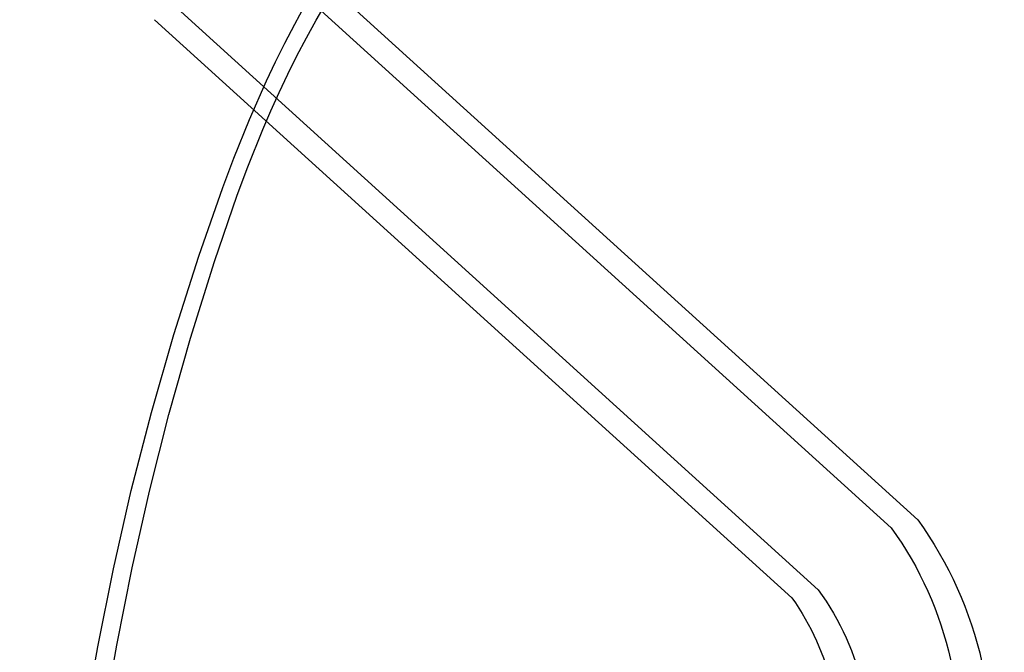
# Model space of a CAD drawing. Extents: x 2585 to 3160, y 2666 to 3200.
# Tile 112 of 256: x 2640 to 2728, y 2993 to 3050. Entities that reach past the tile are written whole.
import ezdxf

# ---------------------------------------------------------------- set-up
doc = ezdxf.new("R2010")
doc.units = 0
doc.layers.add('CAPA_01', color=12, linetype='CONTINUOUS')
doc.layers.add('PP', color=51, linetype='CONTINUOUS')

msp = doc.modelspace()

# ---------------------------------------------------------------- linework, layer by layer
at = {"layer": 'CAPA_01'}
for points in [[(2639.639959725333, 2921.314205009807, 431.8171505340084), (2640.777457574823, 2943.247731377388, 430.1575794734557), (2642.222746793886, 2961.229004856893, 428.8163783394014), (2643.397674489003, 2971.916734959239, 428.0563485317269), (2644.341952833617, 2979.036101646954, 427.5775066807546), (2645.425916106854, 2986.109579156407, 427.1318289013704), (2646.671634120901, 2993.187987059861, 426.7241185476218), (2648.089192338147, 3000.243142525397, 426.3653119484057), (2649.696983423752, 3007.292944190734, 426.0649011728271), (2651.51191330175, 3014.34355277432, 425.8343935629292), (2653.5425418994, 3021.375346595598, 425.6874480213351), (2655.79657597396, 3028.437629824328, 425.6476341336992), (2657.938823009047, 3034.623509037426, 425.729575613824), (2658.93809829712, 3037.261993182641, 425.798677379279), (2660.35772296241, 3040.759684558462, 425.924946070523), (2661.889397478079, 3044.230567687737, 426.0924625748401), (2662.700097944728, 3045.949377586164, 426.1920130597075), (2663.543928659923, 3047.65647631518, 426.302292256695), (2664.423808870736, 3049.351954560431, 426.4235315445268), (2665.342272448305, 3051.034976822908, 426.5559205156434)], [(2640.856898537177, 2910.763628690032, 441.2631756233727), (2642.514059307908, 2943.818002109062, 438.7562174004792), (2643.993760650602, 2961.714029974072, 437.4133158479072), (2645.171894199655, 2972.322064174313, 436.6565893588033), (2646.108346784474, 2979.374416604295, 436.1820401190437), (2647.175139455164, 2986.369500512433, 435.7422892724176), (2648.393116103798, 2993.357114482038, 435.3420572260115), (2649.771370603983, 3000.308756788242, 434.991986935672), (2651.3272814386, 3007.241964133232, 434.7011527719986), (2653.076896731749, 3014.162932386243, 434.4804844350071), (2655.028370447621, 3021.051219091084, 434.3427905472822), (2657.18967949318, 3027.939078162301, 434.3098359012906), (2659.240931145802, 3033.942743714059, 434.393476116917), (2660.198740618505, 3036.494507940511, 434.4614933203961), (2661.560978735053, 3039.868589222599, 434.5842202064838), (2662.282791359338, 3041.543610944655, 434.6599644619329), (2663.033046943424, 3043.20663304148, 434.745422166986), (2663.813408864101, 3044.855693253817, 434.8406388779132), (2664.626488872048, 3046.490765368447, 434.9457042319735), (2665.475244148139, 3048.111676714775, 435.0607270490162), (2666.362280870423, 3049.717559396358, 435.1858287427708), (2667.285873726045, 3051.300171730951, 435.3204523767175)]]:
    msp.add_polyline3d(points, dxfattribs=at)
at = {"layer": 'PP'}
for p, q in [((2663.13642638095, 3056.810043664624, 407.2138475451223), (2720.569257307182, 3004.665352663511, 401.7699315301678)), ((2660.753884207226, 3056.07254532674, 417.9725479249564), (2718.186715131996, 3003.927854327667, 412.5286319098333)), ((2651.785853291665, 3049.76039920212, 415.6517626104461), (2709.218684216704, 2997.615708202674, 410.2078465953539)), ((2654.168395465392, 3050.497897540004, 404.8930622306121), (2711.601226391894, 2998.353206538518, 399.4491462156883))]:
    msp.add_line(p, q, dxfattribs=at)
at = {"layer": 'PP', "extrusion": (-0.5624014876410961, 0.8240587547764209, -0.06805685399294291)}
msp.add_lwpolyline([(-3920.447052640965, 486.7172485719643), (-3920.594144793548, 486.6217723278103), (-3920.740342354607, 486.5222124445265), (-3920.885492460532, 486.4185469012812), (-3921.029438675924, 486.3107601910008), (-3921.172021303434, 486.1988436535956), (-3921.313077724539, 486.08279579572), (-3921.452442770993, 485.9626225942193), (-3921.58994912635, 485.838337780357), (-3921.725427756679, 485.7099631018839), (-3921.85870836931, 485.5775285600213), (-3921.989619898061, 485.4410726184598), (-3922.117991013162, 485.3006423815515), (-3922.243650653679, 485.1562937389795), (-3922.366428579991, 485.0080914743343), (-3922.486155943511, 484.8561093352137), (-3922.602665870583, 484.7004300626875), (-3922.715794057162, 484.5411453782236), (-3922.825379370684, 484.378355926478), (-3922.931264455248, 484.2121711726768), (-3923.033296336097, 484.042709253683), (-3923.131327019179, 483.8700967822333), (-3923.225214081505, 483.6944686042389), (-3923.314821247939, 483.5159675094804), (-3923.400018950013, 483.3347438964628), (-3923.480684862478, 483.150955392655), (-3923.556704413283, 482.9647664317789), (-3923.627971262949, 482.776347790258), (-3923.694387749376, 482.5858760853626), (-3923.755865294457, 482.3935332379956), (-3923.812324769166, 482.1995059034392), (-3923.86369681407, 482.0039848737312), (-3923.909922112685, 481.8071644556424), (-3923.950951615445, 481.6092418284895), (-3923.986746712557, 481.410416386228), (-3924.017279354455, 481.21088906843), (-3924.042532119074, 481.0108616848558), (-3924.06249822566, 480.8105362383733), (-3924.077181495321, 480.6101142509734), (-3924.086596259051, 480.4097960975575), (-3924.090767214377, 480.2097803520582), (-3924.089729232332, 480.0102631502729), (-3924.083527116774, 479.8114375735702), (-3924.072215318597, 479.6134930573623), (-3924.055857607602, 479.4166148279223), (-3924.034526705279, 479.220983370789), (-3924.008303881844, 479.0267739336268), (-3923.977278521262, 478.8341560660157), (-3923.941547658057, 478.6432931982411), (-3923.901215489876, 478.4543422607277), (-3923.856392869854, 478.2674533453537), (-3923.807196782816, 478.0827694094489), (-3923.753749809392, 477.9004260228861), (-3923.696179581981, 477.7205511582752), (-3923.634618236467, 477.543265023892), (-3923.569201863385, 477.3686799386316), (-3923.500069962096, 477.1969002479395), (-3923.427364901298, 477.0280222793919), (-3923.351231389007, 476.8621343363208), (-3923.271815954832, 476.6993167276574), (-3923.189266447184, 476.5396418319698), (-3923.103731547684, 476.383174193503), (-3923.015360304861, 476.2299706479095), (-3922.924301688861, 476.0800804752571), (-3922.830704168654, 475.9335455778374), (-3922.733817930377, 475.7890942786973), (-3922.632776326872, 475.645528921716), (-3922.527556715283, 475.5029998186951), (-3922.418143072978, 475.3616607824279), (-3922.304526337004, 475.2216688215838), (-3922.186704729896, 475.0831838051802), (-3922.064684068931, 474.9463680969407), (-3921.938478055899, 474.8113861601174), (-3921.808108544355, 474.6784041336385), (-3921.673605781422, 474.547589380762), (-3921.53500862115, 474.4191100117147), (-3921.392364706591, 474.2931343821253), (-3921.245730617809, 474.1698305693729), (-3921.095171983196, 474.0493658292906), (-3920.940763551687, 473.9319060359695), (-3920.782589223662, 473.8176151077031), (-3920.620742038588, 473.7066544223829), (-3920.455324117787, 473.5991822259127), (-3920.286446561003, 473.4953530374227), (-3920.114229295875, 473.3953170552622), (-3919.938800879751, 473.2992195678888), (-3919.760298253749, 473.2072003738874), (-3919.578866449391, 473.1193932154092), (-3919.394658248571, 473.0359252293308), (-3919.207833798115, 472.9569164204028), (-3919.018560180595, 472.8824791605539), (-3918.827010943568, 472.8127177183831), (-3918.633365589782, 472.7477278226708), (-3918.437809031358, 472.6875962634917), (-3918.240531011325, 472.6324005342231), (-3918.041725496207, 472.5822085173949), (-3917.841590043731, 472.5370782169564), (-3917.640325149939, 472.4970575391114), (-3917.43813358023, 472.4621841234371), (-3917.235219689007, 472.4324852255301), (-3917.031788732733, 472.4079776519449), (-3916.828046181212, 472.3886677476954), (-3916.624197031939, 472.3745514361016), (-3916.420445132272, 472.3656143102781), (-3916.21699251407, 472.3618317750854), (-3916.014038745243, 472.363169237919), (-3915.811780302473, 472.3695823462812), (-3915.610409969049, 472.3810172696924), (-3915.410116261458, 472.3974110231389), (-3915.211082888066, 472.4186918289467), (-3915.01348824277, 472.4447795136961), (-3914.817504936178, 472.4755859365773), (-3914.623299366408, 472.5110154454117), (-3914.431031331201, 472.55096535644), (-3914.24085368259, 472.5953264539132), (-3914.052912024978, 472.6439835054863), (-3913.867344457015, 472.6968157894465), (-3913.684281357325, 472.7536976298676), (-3913.503845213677, 472.8144989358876), (-3913.326150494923, 472.879085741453), (-3913.151303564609, 472.947320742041), (-3912.979402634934, 473.0190638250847), (-3912.810537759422, 473.0941725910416), (-3912.644790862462, 473.1725028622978), (-3912.482235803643, 473.2539091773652), (-3912.322938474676, 473.3382452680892), (-3912.166956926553, 473.4253645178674), (-3912.014341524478, 473.515120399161), (-3911.865135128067, 473.6073668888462), (-3911.718042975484, 473.7028431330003), (-3911.571845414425, 473.8024030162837), (-3911.426695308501, 473.9060685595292), (-3911.282749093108, 474.0138552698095), (-3911.140166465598, 474.1257718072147), (-3910.999110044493, 474.2418196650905), (-3910.859744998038, 474.361992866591), (-3910.722238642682, 474.4862776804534), (-3910.586760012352, 474.6146523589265), (-3910.453479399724, 474.7470869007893), (-3910.322567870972, 474.8835428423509), (-3910.194196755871, 475.0239730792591), (-3910.068537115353, 475.168321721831), (-3909.945759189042, 475.3165239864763), (-3909.826031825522, 475.4685061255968), (-3909.70952189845, 475.624185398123), (-3909.59639371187, 475.7834700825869), (-3909.486808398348, 475.9462595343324), (-3909.380923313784, 476.1124442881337), (-3909.278891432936, 476.2819062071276), (-3909.180860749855, 476.4545186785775), (-3909.086973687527, 476.6301468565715), (-3908.997366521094, 476.8086479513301), (-3908.912168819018, 476.9898715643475), (-3908.831502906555, 477.1736600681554), (-3908.755483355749, 477.3598490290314), (-3908.684216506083, 477.5482676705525), (-3908.617800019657, 477.7387393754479), (-3908.556322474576, 477.931082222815), (-3908.499862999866, 478.1251095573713), (-3908.448490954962, 478.3206305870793), (-3908.402265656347, 478.517451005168), (-3908.361236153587, 478.715373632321), (-3908.325441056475, 478.9141990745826), (-3908.294908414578, 479.1137263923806), (-3908.269655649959, 479.3137537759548), (-3908.249689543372, 479.5140792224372), (-3908.23500627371, 479.7145012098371), (-3908.225591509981, 479.9148193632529), (-3908.221420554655, 480.1148351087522), (-3908.222458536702, 480.3143523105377), (-3908.228660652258, 480.5131778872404), (-3908.239972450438, 480.7111224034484), (-3908.25633016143, 480.9080006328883), (-3908.277661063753, 481.1036320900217), (-3908.303883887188, 481.2978415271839), (-3908.33490924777, 481.4904593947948), (-3908.370640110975, 481.6813222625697), (-3908.410972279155, 481.8702732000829), (-3908.455794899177, 482.0571621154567), (-3908.504990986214, 482.2418460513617), (-3908.55843795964, 482.4241894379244), (-3908.616008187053, 482.6040643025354), (-3908.677569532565, 482.7813504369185), (-3908.742985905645, 482.9559355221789), (-3908.812117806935, 483.127715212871), (-3908.884822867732, 483.2965931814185), (-3908.960956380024, 483.4624811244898), (-3909.040371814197, 483.625298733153), (-3909.122921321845, 483.7849736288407), (-3909.208456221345, 483.9414412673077), (-3909.296827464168, 484.0946448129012), (-3909.387886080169, 484.2445349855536), (-3909.481483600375, 484.3910698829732), (-3909.578369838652, 484.5355211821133), (-3909.679411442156, 484.6790865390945), (-3909.784631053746, 484.8216156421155), (-3909.894044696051, 484.9629546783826), (-3910.007661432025, 485.1029466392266), (-3910.125483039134, 485.2414316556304), (-3910.247503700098, 485.3782473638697), (-3910.373709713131, 485.5132293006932), (-3910.504079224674, 485.6462113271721), (-3910.638581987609, 485.7770260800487), (-3910.777179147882, 485.9055054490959), (-3910.919823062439, 486.0314810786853), (-3911.066457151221, 486.1547848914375), (-3911.217015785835, 486.27524963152), (-3911.371424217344, 486.392709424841), (-3911.529598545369, 486.5070003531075), (-3911.691445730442, 486.6179610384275), (-3911.856863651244, 486.7254332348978), (-3912.025741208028, 486.8292624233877), (-3912.197958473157, 486.9292984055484), (-3912.373386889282, 487.0253958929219), (-3912.551889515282, 487.1174150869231), (-3912.733321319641, 487.2052222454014), (-3912.917529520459, 487.2886902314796), (-3913.104353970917, 487.3676990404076), (-3913.293627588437, 487.4421363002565), (-3913.485176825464, 487.5118977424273), (-3913.678822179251, 487.5768876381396), (-3913.874378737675, 487.6370191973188), (-3914.071656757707, 487.6922149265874), (-3914.270462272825, 487.7424069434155), (-3914.470597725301, 487.787537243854), (-3914.671862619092, 487.8275579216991), (-3914.874054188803, 487.8624313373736), (-3915.076968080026, 487.8921302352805), (-3915.2803990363, 487.9166378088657), (-3915.48414158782, 487.9359477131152), (-3915.687990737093, 487.9500640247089), (-3915.891742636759, 487.9590011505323), (-3916.095195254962, 487.962783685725), (-3916.298149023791, 487.9614462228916), (-3916.50040746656, 487.9550331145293), (-3916.701777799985, 487.9435981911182), (-3916.902071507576, 487.9272044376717), (-3917.101104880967, 487.9059236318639), (-3917.298699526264, 487.8798359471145), (-3917.494682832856, 487.8490295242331), (-3917.688888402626, 487.8136000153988), (-3917.881156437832, 487.7736501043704), (-3918.071334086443, 487.7292890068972), (-3918.259275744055, 487.6806319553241), (-3918.444843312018, 487.627799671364), (-3918.62790641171, 487.570917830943), (-3918.808342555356, 487.5101165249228), (-3918.98603727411, 487.4455297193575), (-3919.160884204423, 487.3772947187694), (-3919.332785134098, 487.3055516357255), (-3919.501650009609, 487.2304428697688), (-3919.66739690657, 487.1521125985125), (-3919.829951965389, 487.070706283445), (-3919.989249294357, 486.9863701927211), (-3920.145230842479, 486.8992509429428), (-3920.297846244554, 486.8094950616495)], close=True, dxfattribs=at)
at = {"layer": 'PP', "extrusion": (-0.5624014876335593, 0.8240587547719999, -0.06805685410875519)}
msp.add_lwpolyline([(-3929.468857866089, 481.4343092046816), (-3929.615950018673, 481.3388329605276), (-3929.762147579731, 481.2392730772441), (-3929.907297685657, 481.1356075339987), (-3930.05124390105, 481.0278208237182), (-3930.193826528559, 480.9159042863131), (-3930.334882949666, 480.7998564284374), (-3930.474247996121, 480.6796832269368), (-3930.611754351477, 480.5553984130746), (-3930.747232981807, 480.4270237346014), (-3930.880513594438, 480.2945891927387), (-3931.011425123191, 480.1581332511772), (-3931.139796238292, 480.017703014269), (-3931.265455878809, 479.873354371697), (-3931.388233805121, 479.7251521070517), (-3931.507961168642, 479.5731699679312), (-3931.624471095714, 479.4174906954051), (-3931.737599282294, 479.2582060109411), (-3931.847184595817, 479.0954165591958), (-3931.953069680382, 478.9292318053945), (-3932.055101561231, 478.7597698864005), (-3932.153132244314, 478.5871574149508), (-3932.247019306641, 478.4115292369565), (-3932.336626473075, 478.2330281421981), (-3932.42182417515, 478.0518045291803), (-3932.502490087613, 477.8680160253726), (-3932.57850963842, 477.6818270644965), (-3932.649776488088, 477.4934084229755), (-3932.716192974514, 477.3029367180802), (-3932.777670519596, 477.110593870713), (-3932.834129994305, 476.9165665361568), (-3932.88550203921, 476.7210455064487), (-3932.931727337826, 476.52422508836), (-3932.972756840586, 476.326302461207), (-3933.008551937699, 476.1274770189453), (-3933.039084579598, 475.9279497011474), (-3933.064337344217, 475.7279223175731), (-3933.084303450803, 475.5275968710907), (-3933.098986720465, 475.3271748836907), (-3933.108401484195, 475.1268567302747), (-3933.112572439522, 474.9268409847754), (-3933.111534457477, 474.7273237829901), (-3933.10533234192, 474.5284982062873), (-3933.094020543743, 474.3305536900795), (-3933.077662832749, 474.1336754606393), (-3933.056331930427, 473.9380440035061), (-3933.030109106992, 473.7438345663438), (-3932.999083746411, 473.5512166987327), (-3932.963352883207, 473.360353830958), (-3932.923020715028, 473.1714028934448), (-3932.878198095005, 472.9845139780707), (-3932.829002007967, 472.7998300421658), (-3932.775555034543, 472.617486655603), (-3932.717984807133, 472.437611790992), (-3932.656423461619, 472.2603256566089), (-3932.591007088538, 472.0857405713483), (-3932.52187518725, 471.9139608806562), (-3932.449170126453, 471.7450829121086), (-3932.373036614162, 471.5791949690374), (-3932.293621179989, 471.416377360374), (-3932.211071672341, 471.2567024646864), (-3932.125536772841, 471.1002348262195), (-3932.037165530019, 470.947031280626), (-3931.946106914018, 470.7971411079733), (-3931.852509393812, 470.6506062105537), (-3931.755623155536, 470.5061549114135), (-3931.654581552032, 470.3625895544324), (-3931.549361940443, 470.2200604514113), (-3931.439948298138, 470.0787214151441), (-3931.326331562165, 469.9387294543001), (-3931.208509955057, 469.8002444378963), (-3931.086489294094, 469.6634287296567), (-3930.960283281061, 469.5284467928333), (-3930.829913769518, 469.3954647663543), (-3930.695411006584, 469.2646500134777), (-3930.556813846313, 469.1361706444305), (-3930.414169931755, 469.0101950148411), (-3930.267535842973, 468.8868912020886), (-3930.11697720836, 468.7664264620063), (-3929.962568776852, 468.6489666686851), (-3929.804394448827, 468.5346757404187), (-3929.642547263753, 468.4237150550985), (-3929.477129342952, 468.3162428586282), (-3929.308251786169, 468.2124136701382), (-3929.136034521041, 468.1123776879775), (-3928.960606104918, 468.016280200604), (-3928.782103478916, 467.9242610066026), (-3928.600671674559, 467.8364538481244), (-3928.416463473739, 467.7529858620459), (-3928.229639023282, 467.6739770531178), (-3928.040365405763, 467.5995397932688), (-3927.848816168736, 467.529778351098), (-3927.655170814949, 467.4647884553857), (-3927.459614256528, 467.4046568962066), (-3927.262336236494, 467.3494611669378), (-3927.063530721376, 467.2992691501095), (-3926.863395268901, 467.254138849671), (-3926.662130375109, 467.2141181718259), (-3926.4599388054, 467.1792447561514), (-3926.257024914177, 467.1495458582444), (-3926.053593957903, 467.1250382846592), (-3925.849851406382, 467.1057283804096), (-3925.646002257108, 467.0916120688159), (-3925.442250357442, 467.0826749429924), (-3925.238797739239, 467.0788924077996), (-3925.035843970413, 467.0802298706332), (-3924.833585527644, 467.0866429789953), (-3924.632215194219, 467.0980779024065), (-3924.431921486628, 467.114471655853), (-3924.232888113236, 467.1357524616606), (-3924.035293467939, 467.1618401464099), (-3923.839310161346, 467.1926465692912), (-3923.645104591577, 467.2280760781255), (-3923.45283655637, 467.2680259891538), (-3923.262658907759, 467.3123870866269), (-3923.074717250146, 467.3610441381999), (-3922.889149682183, 467.4138764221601), (-3922.706086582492, 467.4707582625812), (-3922.525650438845, 467.5315595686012), (-3922.347955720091, 467.5961463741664), (-3922.173108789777, 467.6643813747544), (-3922.001207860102, 467.7361244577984), (-3921.83234298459, 467.8112332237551), (-3921.66659608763, 467.8895634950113), (-3921.504041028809, 467.9709698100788), (-3921.344743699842, 468.0553059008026), (-3921.188762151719, 468.1424251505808), (-3921.036146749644, 468.2321810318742), (-3920.886940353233, 468.3244275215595), (-3920.739848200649, 468.4199037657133), (-3920.59365063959, 468.5194636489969), (-3920.448500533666, 468.6231291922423), (-3920.304554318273, 468.7309159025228), (-3920.161971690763, 468.842832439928), (-3920.020915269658, 468.9588802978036), (-3919.881550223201, 469.0790534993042), (-3919.744043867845, 469.2033383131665), (-3919.608565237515, 469.3317129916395), (-3919.475284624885, 469.4641475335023), (-3919.344373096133, 469.6006034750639), (-3919.216001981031, 469.741033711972), (-3919.090342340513, 469.8853823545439), (-3918.967564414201, 470.0335846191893), (-3918.84783705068, 470.18556675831), (-3918.731327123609, 470.3412460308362), (-3918.618198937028, 470.5005307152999), (-3918.508613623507, 470.6633201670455), (-3918.402728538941, 470.8295049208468), (-3918.300696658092, 470.9989668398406), (-3918.202665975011, 471.1715793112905), (-3918.108778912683, 471.3472074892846), (-3918.019171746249, 471.5257085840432), (-3917.933974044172, 471.7069321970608), (-3917.853308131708, 471.8907207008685), (-3917.777288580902, 472.0769096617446), (-3917.706021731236, 472.2653283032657), (-3917.639605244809, 472.4558000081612), (-3917.578127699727, 472.6481428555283), (-3917.521668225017, 472.8421701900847), (-3917.470296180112, 473.0376912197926), (-3917.424070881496, 473.2345116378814), (-3917.383041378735, 473.4324342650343), (-3917.347246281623, 473.6312597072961), (-3917.316713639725, 473.8307870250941), (-3917.291460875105, 474.0308144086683), (-3917.271494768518, 474.2311398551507), (-3917.256811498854, 474.4315618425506), (-3917.247396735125, 474.6318799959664), (-3917.243225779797, 474.8318957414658), (-3917.244263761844, 475.0314129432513), (-3917.2504658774, 475.230238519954), (-3917.261777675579, 475.4281830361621), (-3917.27813538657, 475.6250612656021), (-3917.299466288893, 475.8206927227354), (-3917.325689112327, 476.0149021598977), (-3917.356714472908, 476.2075200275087), (-3917.392445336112, 476.3983828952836), (-3917.43277750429, 476.5873338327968), (-3917.477600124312, 476.7742227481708), (-3917.526796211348, 476.9589066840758), (-3917.580243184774, 477.1412500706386), (-3917.637813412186, 477.3211249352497), (-3917.699374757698, 477.4984110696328), (-3917.764791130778, 477.6729961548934), (-3917.833923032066, 477.8447758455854), (-3917.906628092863, 478.0136538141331), (-3917.982761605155, 478.1795417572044), (-3918.062177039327, 478.3423593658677), (-3918.144726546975, 478.5020342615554), (-3918.230261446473, 478.6585019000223), (-3918.318632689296, 478.8117054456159), (-3918.409691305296, 478.9615956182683), (-3918.503288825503, 479.1081305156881), (-3918.600175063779, 479.2525818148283), (-3918.701216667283, 479.3961471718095), (-3918.806436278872, 479.5386762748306), (-3918.915849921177, 479.6800153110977), (-3919.029466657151, 479.8200072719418), (-3919.14728826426, 479.9584922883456), (-3919.269308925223, 480.0953079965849), (-3919.395514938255, 480.2302899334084), (-3919.525884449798, 480.3632719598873), (-3919.660387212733, 480.4940867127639), (-3919.798984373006, 480.6225660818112), (-3919.941628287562, 480.7485417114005), (-3920.088262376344, 480.8718455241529), (-3920.238821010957, 480.9923102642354), (-3920.393229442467, 481.1097700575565), (-3920.551403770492, 481.224060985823), (-3920.713250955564, 481.3350216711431), (-3920.878668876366, 481.4424938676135), (-3921.04754643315, 481.5463230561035), (-3921.219763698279, 481.6463590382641), (-3921.395192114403, 481.7424565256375), (-3921.573694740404, 481.8344757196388), (-3921.755126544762, 481.9222828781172), (-3921.93933474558, 482.0057508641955), (-3922.126159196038, 482.0847596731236), (-3922.315432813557, 482.1591969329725), (-3922.506982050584, 482.2289583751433), (-3922.700627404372, 482.2939482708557), (-3922.896183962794, 482.3540798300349), (-3923.093461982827, 482.4092755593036), (-3923.292267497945, 482.4594675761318), (-3923.492402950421, 482.5045978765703), (-3923.693667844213, 482.5446185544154), (-3923.895859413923, 482.5794919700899), (-3924.098773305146, 482.6091908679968), (-3924.30220426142, 482.633698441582), (-3924.50594681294, 482.6530083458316), (-3924.709795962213, 482.6671246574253), (-3924.913547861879, 482.6760617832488), (-3925.117000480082, 482.6798443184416), (-3925.319954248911, 482.6785068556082), (-3925.52221269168, 482.6720937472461), (-3925.723583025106, 482.660658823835), (-3925.923876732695, 482.6442650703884), (-3926.122910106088, 482.6229842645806), (-3926.320504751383, 482.5968965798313), (-3926.516488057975, 482.5660901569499), (-3926.710693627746, 482.5306606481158), (-3926.902961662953, 482.4907107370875), (-3927.093139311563, 482.4463496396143), (-3927.281080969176, 482.3976925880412), (-3927.466648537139, 482.344860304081), (-3927.649711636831, 482.28797846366), (-3927.830147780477, 482.2271771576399), (-3928.007842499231, 482.1625903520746), (-3928.182689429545, 482.0943553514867), (-3928.35459035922, 482.0226122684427), (-3928.523455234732, 481.9475035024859), (-3928.689202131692, 481.8691732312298), (-3928.851757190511, 481.7877669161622), (-3929.011054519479, 481.7034308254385), (-3929.167036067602, 481.6163115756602), (-3929.319651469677, 481.5265556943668)], close=True, dxfattribs=at)
at = {"layer": 'PP', "extrusion": (-0.5624014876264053, 0.8240587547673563, -0.06805685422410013)}
msp.add_lwpolyline([(-3938.490663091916, 476.1513698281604), (-3938.6377552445, 476.0558935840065), (-3938.783952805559, 475.956333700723), (-3938.929102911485, 475.8526681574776), (-3939.073049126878, 475.7448814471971), (-3939.215631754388, 475.6329649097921), (-3939.356688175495, 475.5169170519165), (-3939.49605322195, 475.3967438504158), (-3939.633559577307, 475.2724590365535), (-3939.769038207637, 475.1440843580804), (-3939.902318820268, 475.0116498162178), (-3940.033230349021, 474.8751938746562), (-3940.161601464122, 474.734763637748), (-3940.28726110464, 474.590414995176), (-3940.410039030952, 474.4422127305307), (-3940.529766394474, 474.2902305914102), (-3940.646276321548, 474.1345513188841), (-3940.759404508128, 473.9752666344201), (-3940.86898982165, 473.8124771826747), (-3940.974874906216, 473.6462924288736), (-3941.076906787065, 473.4768305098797), (-3941.174937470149, 473.30421803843), (-3941.268824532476, 473.1285898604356), (-3941.358431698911, 472.9500887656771), (-3941.443629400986, 472.7688651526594), (-3941.524295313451, 472.5850766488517), (-3941.600314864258, 472.3988876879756), (-3941.671581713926, 472.2104690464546), (-3941.737998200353, 472.0199973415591), (-3941.799475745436, 471.8276544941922), (-3941.855935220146, 471.6336271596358), (-3941.907307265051, 471.4381061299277), (-3941.953532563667, 471.2412857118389), (-3941.994562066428, 471.043363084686), (-3942.03035716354, 470.8445376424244), (-3942.060889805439, 470.6450103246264), (-3942.08614257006, 470.4449829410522), (-3942.106108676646, 470.2446574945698), (-3942.12079194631, 470.0442355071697), (-3942.13020671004, 469.8439173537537), (-3942.134377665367, 469.6439016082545), (-3942.133339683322, 469.4443844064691), (-3942.127137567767, 469.2455588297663), (-3942.11582576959, 469.0476143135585), (-3942.099468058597, 468.8507360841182), (-3942.078137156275, 468.655104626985), (-3942.051914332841, 468.4608951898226), (-3942.02088897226, 468.2682773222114), (-3941.985158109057, 468.0774144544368), (-3941.944825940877, 467.8884635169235), (-3941.900003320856, 467.7015746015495), (-3941.850807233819, 467.5168906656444), (-3941.797360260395, 467.3345472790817), (-3941.739790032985, 467.1546724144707), (-3941.678228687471, 466.9773862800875), (-3941.612812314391, 466.8028011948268), (-3941.543680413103, 466.6310215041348), (-3941.470975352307, 466.4621435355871), (-3941.394841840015, 466.2962555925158), (-3941.315426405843, 466.1334379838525), (-3941.232876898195, 465.9737630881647), (-3941.147341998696, 465.8172954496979), (-3941.058970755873, 465.6640919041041), (-3940.967912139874, 465.5142017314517), (-3940.874314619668, 465.367666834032), (-3940.777428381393, 465.2232155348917), (-3940.676386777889, 465.0796501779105), (-3940.571167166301, 464.9371210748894), (-3940.461753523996, 464.7957820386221), (-3940.348136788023, 464.655790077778), (-3940.230315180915, 464.5173050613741), (-3940.108294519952, 464.3804893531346), (-3939.982088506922, 464.2455074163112), (-3939.851718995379, 464.1125253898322), (-3939.717216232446, 463.9817106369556), (-3939.578619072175, 463.8532312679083), (-3939.435975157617, 463.7272556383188), (-3939.289341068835, 463.6039518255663), (-3939.138782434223, 463.4834870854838), (-3938.984374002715, 463.3660272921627), (-3938.826199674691, 463.2517363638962), (-3938.664352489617, 463.140775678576), (-3938.498934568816, 463.0333034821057), (-3938.330057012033, 462.9294742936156), (-3938.157839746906, 462.8294383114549), (-3937.982411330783, 462.7333408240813), (-3937.803908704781, 462.6413216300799), (-3937.622476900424, 462.5535144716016), (-3937.438268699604, 462.470046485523), (-3937.251444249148, 462.3910376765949), (-3937.062170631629, 462.3166004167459), (-3936.870621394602, 462.246838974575), (-3936.676976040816, 462.1818490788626), (-3936.481419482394, 462.1217175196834), (-3936.284141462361, 462.0665217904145), (-3936.085335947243, 462.0163297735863), (-3935.885200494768, 461.9711994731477), (-3935.683935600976, 461.9311787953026), (-3935.481744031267, 461.8963053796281), (-3935.278830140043, 461.866606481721), (-3935.07539918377, 461.8420989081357), (-3934.871656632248, 461.822789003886), (-3934.667807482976, 461.8086726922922), (-3934.464055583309, 461.7997355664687), (-3934.260602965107, 461.7959530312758), (-3934.05764919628, 461.7972904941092), (-3933.855390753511, 461.8037036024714), (-3933.654020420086, 461.8151385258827), (-3933.453726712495, 461.8315322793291), (-3933.254693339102, 461.8528130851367), (-3933.057098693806, 461.8789007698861), (-3932.861115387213, 461.9097071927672), (-3932.666909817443, 461.9451367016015), (-3932.474641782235, 461.9850866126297), (-3932.284464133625, 462.0294477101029), (-3932.096522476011, 462.0781047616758), (-3931.910954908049, 462.130937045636), (-3931.727891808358, 462.1878188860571), (-3931.54745566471, 462.2486201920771), (-3931.369760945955, 462.3132069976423), (-3931.194914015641, 462.3814419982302), (-3931.023013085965, 462.4531850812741), (-3930.854148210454, 462.5282938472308), (-3930.688401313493, 462.6066241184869), (-3930.525846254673, 462.6880304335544), (-3930.366548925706, 462.7723665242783), (-3930.210567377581, 462.8594857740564), (-3930.057951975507, 462.9492416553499), (-3929.908745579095, 463.041488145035), (-3929.761653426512, 463.136964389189), (-3929.615455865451, 463.2365242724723), (-3929.470305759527, 463.3401898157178), (-3929.326359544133, 463.4479765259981), (-3929.183776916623, 463.5598930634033), (-3929.042720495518, 463.6759409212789), (-3928.903355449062, 463.7961141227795), (-3928.765849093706, 463.9203989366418), (-3928.630370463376, 464.0487736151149), (-3928.497089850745, 464.1812081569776), (-3928.366178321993, 464.3176640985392), (-3928.23780720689, 464.4580943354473), (-3928.112147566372, 464.6024429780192), (-3927.98936964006, 464.7506452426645), (-3927.869642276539, 464.9026273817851), (-3927.753132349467, 465.0583066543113), (-3927.640004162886, 465.2175913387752), (-3927.530418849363, 465.3803807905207), (-3927.424533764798, 465.5465655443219), (-3927.322501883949, 465.7160274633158), (-3927.224471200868, 465.8886399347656), (-3927.130584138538, 466.0642681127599), (-3927.040976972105, 466.2427692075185), (-3926.955779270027, 466.4239928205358), (-3926.875113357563, 466.6077813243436), (-3926.799093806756, 466.7939702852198), (-3926.727826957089, 466.9823889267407), (-3926.661410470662, 467.1728606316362), (-3926.59993292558, 467.3652034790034), (-3926.543473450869, 467.5592308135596), (-3926.492101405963, 467.7547518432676), (-3926.445876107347, 467.9515722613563), (-3926.404846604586, 468.1494948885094), (-3926.369051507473, 468.3483203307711), (-3926.338518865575, 468.5478476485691), (-3926.313266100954, 468.7478750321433), (-3926.293299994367, 468.9482004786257), (-3926.278616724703, 469.1486224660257), (-3926.269201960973, 469.3489406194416), (-3926.265031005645, 469.5489563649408), (-3926.266068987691, 469.7484735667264), (-3926.272271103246, 469.9472991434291), (-3926.283582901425, 470.1452436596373), (-3926.299940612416, 470.3421218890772), (-3926.321271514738, 470.5377533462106), (-3926.347494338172, 470.7319627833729), (-3926.378519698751, 470.9245806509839), (-3926.414250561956, 471.1154435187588), (-3926.454582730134, 471.3043944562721), (-3926.499405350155, 471.491283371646), (-3926.548601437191, 471.6759673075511), (-3926.602048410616, 471.8583106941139), (-3926.659618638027, 472.0381855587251), (-3926.721179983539, 472.2154716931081), (-3926.786596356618, 472.3900567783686), (-3926.855728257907, 472.5618364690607), (-3926.928433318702, 472.7307144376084), (-3927.004566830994, 472.8966023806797), (-3927.083982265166, 473.059419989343), (-3927.166531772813, 473.2190948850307), (-3927.252066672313, 473.3755625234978), (-3927.340437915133, 473.5287660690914), (-3927.431496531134, 473.678656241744), (-3927.52509405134, 473.8251911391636), (-3927.621980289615, 473.9696424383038), (-3927.723021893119, 474.113207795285), (-3927.828241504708, 474.2557368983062), (-3927.937655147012, 474.3970759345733), (-3928.051271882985, 474.5370678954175), (-3928.169093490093, 474.6755529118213), (-3928.291114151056, 474.8123686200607), (-3928.417320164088, 474.9473505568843), (-3928.547689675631, 475.0803325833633), (-3928.682192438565, 475.21114733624), (-3928.820789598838, 475.3396267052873), (-3928.963433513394, 475.4656023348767), (-3929.110067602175, 475.5889061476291), (-3929.260626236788, 475.7093708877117), (-3929.415034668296, 475.8268306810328), (-3929.573208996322, 475.9411216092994), (-3929.735056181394, 476.0520822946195), (-3929.900474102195, 476.1595544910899), (-3930.06935165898, 476.26338367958), (-3930.241568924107, 476.3634196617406), (-3930.416997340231, 476.4595171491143), (-3930.595499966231, 476.5515363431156), (-3930.776931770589, 476.6393435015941), (-3930.961139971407, 476.7228114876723), (-3931.147964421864, 476.8018202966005), (-3931.337238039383, 476.8762575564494), (-3931.52878727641, 476.9460189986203), (-3931.722432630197, 477.0110088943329), (-3931.917989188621, 477.071140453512), (-3932.115267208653, 477.1263361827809), (-3932.314072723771, 477.176528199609), (-3932.514208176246, 477.2216585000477), (-3932.715473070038, 477.2616791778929), (-3932.917664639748, 477.2965525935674), (-3933.120578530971, 477.3262514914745), (-3933.324009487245, 477.3507590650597), (-3933.527752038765, 477.3700689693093), (-3933.731601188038, 477.3841852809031), (-3933.935353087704, 477.3931224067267), (-3934.138805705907, 477.3969049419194), (-3934.341759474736, 477.3955674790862), (-3934.544017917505, 477.389154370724), (-3934.74538825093, 477.3777194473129), (-3934.94568195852, 477.3613256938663), (-3935.144715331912, 477.3400448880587), (-3935.342309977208, 477.3139572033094), (-3935.5382932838, 477.2831507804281), (-3935.732498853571, 477.247721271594), (-3935.924766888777, 477.2077713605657), (-3936.114944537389, 477.1634102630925), (-3936.302886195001, 477.1147532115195), (-3936.488453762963, 477.0619209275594), (-3936.671516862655, 477.0050390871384), (-3936.851953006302, 476.9442377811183), (-3937.029647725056, 476.8796509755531), (-3937.204494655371, 476.8114159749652), (-3937.376395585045, 476.7396728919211), (-3937.545260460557, 476.6645641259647), (-3937.711007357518, 476.5862338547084), (-3937.873562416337, 476.5048275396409), (-3938.032859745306, 476.4204914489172), (-3938.18884129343, 476.3333721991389), (-3938.341456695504, 476.2436163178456)], close=True, dxfattribs=at)
at = {"layer": 'PP', "extrusion": (-0.393356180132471, 0.9163392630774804, -0.07478817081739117)}
msp.add_lwpolyline([(-3683.475223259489, 537.6033777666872), (-3683.624249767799, 537.509928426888), (-3683.772435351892, 537.4123835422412), (-3683.919626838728, 537.3107189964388), (-3684.065667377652, 537.2049171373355), (-3684.210396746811, 537.0949671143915), (-3684.353651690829, 536.980865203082), (-3684.495266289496, 536.862615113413), (-3684.635072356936, 536.7402282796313), (-3684.772899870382, 536.6137241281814), (-3684.908577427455, 536.4831303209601), (-3685.041932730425, 536.3484829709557), (-3685.172793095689, 536.20982682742), (-3685.30098598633, 536.0672154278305), (-3685.426339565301, 535.9207112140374), (-3685.548683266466, 535.770385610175), (-3685.667848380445, 535.6163190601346), (-3685.783668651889, 535.458601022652), (-3685.895980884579, 535.2973299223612), (-3686.004625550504, 535.1326130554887), (-3686.109447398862, 534.9645664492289), (-3686.210296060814, 534.7933146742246), (-3686.307026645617, 534.6189906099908), (-3686.399500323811, 534.4417351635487), (-3686.487584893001, 534.2616969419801), (-3686.571155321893, 534.0790318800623), (-3686.650094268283, 533.8939028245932), (-3686.72429256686, 533.7064790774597), (-3686.793649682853, 533.5169358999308), (-3686.858074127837, 533.3254539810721), (-3686.917483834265, 533.1322188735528), (-3686.971806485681, 532.9374204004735), (-3687.02097979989, 532.7412520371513), (-3687.064951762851, 532.5439102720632), (-3687.10368081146, 532.3455939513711), (-3687.137135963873, 532.1465036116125), (-3687.16529689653, 531.9468408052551), (-3687.188153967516, 531.7468074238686), (-3687.205708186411, 531.5466050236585), (-3687.217971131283, 531.3464341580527), (-3687.224964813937, 531.1464937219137), (-3687.226721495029, 530.9469803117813), (-3687.223283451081, 530.748087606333), (-3687.214702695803, 530.5500057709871), (-3687.201040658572, 530.3529208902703), (-3687.182367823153, 530.1570144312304), (-3687.158763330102, 529.9624627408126), (-3687.13031454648, 529.7694365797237), (-3687.097116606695, 529.5781006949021), (-3687.059271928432, 529.3886134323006), (-3687.016889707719, 529.2011263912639), (-3686.970085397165, 529.0157841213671), (-3686.91898017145, 528.8327238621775), (-3686.863700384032, 528.6520753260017), (-3686.804377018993, 528.4739605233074), (-3686.741145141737, 528.2984936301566), (-3686.674143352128, 528.1257808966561), (-3686.603513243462, 527.9559205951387), (-3686.529398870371, 527.7890030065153), (-3686.451946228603, 527.6251104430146), (-3686.371302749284, 527.4643173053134), (-3686.287616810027, 527.3066901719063), (-3686.201037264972, 527.1522879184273), (-3686.111712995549, 527.0011618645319), (-3686.019792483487, 526.8533559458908), (-3685.924540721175, 526.7075883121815), (-3685.825104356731, 526.5626495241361), (-3685.721458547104, 526.418689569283), (-3685.613585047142, 526.2758620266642), (-3685.501472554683, 526.1343237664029), (-3685.385117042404, 525.9942346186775), (-3685.264522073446, 525.8557570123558), (-3685.139699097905, 525.7190555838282), (-3685.010667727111, 525.5842967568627), (-3684.877455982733, 525.4516482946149), (-3684.740100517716, 525.321278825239), (-3684.598646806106, 525.1933573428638), (-3684.453149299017, 525.0680526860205), (-3684.303671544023, 524.9455329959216), (-3684.150286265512, 524.8259651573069), (-3683.993075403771, 524.7095142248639), (-3683.832130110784, 524.5963428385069), (-3683.667550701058, 524.4866106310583), (-3683.499446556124, 524.380473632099), (-3683.327935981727, 524.2780836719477), (-3683.153146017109, 524.1795877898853), (-3682.975212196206, 524.0851276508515), (-3682.794278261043, 523.9948389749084), (-3682.610495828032, 523.9088509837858), (-3682.424024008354, 523.8272858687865), (-3682.235028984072, 523.7502582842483), (-3682.043683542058, 523.6778748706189), (-3681.850166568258, 523.6102338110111), (-3681.654662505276, 523.5474244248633), (-3681.45736077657, 523.4895268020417), (-3681.258455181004, 523.4366114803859), (-3681.058143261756, 523.3887391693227), (-3680.856625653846, 523.3459605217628), (-3680.654105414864, 523.3083159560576), (-3680.450787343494, 523.2758355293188), (-3680.246877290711, 523.2485388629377), (-3680.04258146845, 523.2264351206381), (-3679.838105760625, 523.2095230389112), (-3679.633655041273, 523.1977910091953), (-3679.42943250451, 523.1912172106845), (-3679.225639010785, 523.1897697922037), (-3679.02247245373, 523.1934071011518), (-3678.820127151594, 523.2020779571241), (-3678.618793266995, 523.2157219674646), (-3678.418656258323, 523.2342698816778), (-3678.219896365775, 523.2576439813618), (-3678.022688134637, 523.2857585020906), (-3677.827199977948, 523.3185200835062), (-3677.633593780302, 523.3558282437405), (-3677.442024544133, 523.3975758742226), (-3677.25264007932, 523.4436497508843), (-3677.06558073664, 523.4939310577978), (-3676.880979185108, 523.5482959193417), (-3676.698960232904, 523.6066159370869), (-3676.519640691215, 523.6687587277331), (-3676.343129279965, 523.7345884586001), (-3676.169526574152, 523.8039663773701), (-3675.998924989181, 523.8767513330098), (-3675.831408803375, 523.952800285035), (-3675.667054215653, 524.0319687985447), (-3675.505929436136, 524.1141115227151), (-3675.348094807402, 524.1990826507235), (-3675.193602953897, 524.2867363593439), (-3675.042498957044, 524.3769272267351), (-3674.893472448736, 524.4703765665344), (-3674.745286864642, 524.5679214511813), (-3674.598095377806, 524.6695859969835), (-3674.452054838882, 524.7753878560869), (-3674.307325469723, 524.8853378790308), (-3674.164070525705, 524.9994397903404), (-3674.022455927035, 525.1176898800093), (-3673.882649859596, 525.2400767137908), (-3673.744822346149, 525.3665808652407), (-3673.609144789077, 525.497174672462), (-3673.475789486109, 525.6318220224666), (-3673.344929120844, 525.7704781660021), (-3673.216736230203, 525.9130895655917), (-3673.091382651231, 526.0595937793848), (-3672.969038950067, 526.2099193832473), (-3672.849873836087, 526.3639859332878), (-3672.734053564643, 526.5217039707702), (-3672.621741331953, 526.682975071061), (-3672.513096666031, 526.8476919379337), (-3672.408274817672, 527.0157385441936), (-3672.30742615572, 527.1869903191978), (-3672.210695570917, 527.3613143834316), (-3672.118221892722, 527.5385698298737), (-3672.030137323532, 527.7186080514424), (-3671.94656689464, 527.9012731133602), (-3671.867627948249, 528.0864021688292), (-3671.793429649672, 528.2738259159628), (-3671.724072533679, 528.4633690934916), (-3671.659648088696, 528.6548510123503), (-3671.600238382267, 528.8480861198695), (-3671.545915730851, 529.0428845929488), (-3671.496742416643, 529.239052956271), (-3671.452770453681, 529.436394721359), (-3671.414041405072, 529.634711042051), (-3671.380586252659, 529.8338013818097), (-3671.352425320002, 530.0334641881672), (-3671.329568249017, 530.2334975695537), (-3671.312014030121, 530.4336999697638), (-3671.299751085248, 530.6338708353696), (-3671.292757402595, 530.8338112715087), (-3671.291000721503, 531.0333246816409), (-3671.294438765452, 531.2322173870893), (-3671.303019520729, 531.4302992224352), (-3671.316681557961, 531.6273841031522), (-3671.335354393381, 531.823290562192), (-3671.35895888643, 532.0178422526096), (-3671.38740767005, 532.2108684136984), (-3671.420605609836, 532.4022042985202), (-3671.458450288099, 532.5916915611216), (-3671.50083250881, 532.7791786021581), (-3671.547636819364, 532.9645208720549), (-3671.59874204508, 533.1475811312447), (-3671.654021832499, 533.3282296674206), (-3671.713345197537, 533.5063444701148), (-3671.776577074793, 533.6818113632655), (-3671.843578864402, 533.854524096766), (-3671.914208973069, 534.0243843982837), (-3671.98832334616, 534.1913019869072), (-3672.065775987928, 534.3551945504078), (-3672.146419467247, 534.515987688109), (-3672.230105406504, 534.6736148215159), (-3672.31668495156, 534.8280170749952), (-3672.406009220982, 534.9791431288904), (-3672.497929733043, 535.1269490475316), (-3672.593181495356, 535.272716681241), (-3672.692617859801, 535.4176554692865), (-3672.796263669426, 535.5616154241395), (-3672.904137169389, 535.7044429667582), (-3673.016249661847, 535.8459812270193), (-3673.132605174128, 535.9860703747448), (-3673.253200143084, 536.1245479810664), (-3673.378023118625, 536.2612494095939), (-3673.507054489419, 536.3960082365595), (-3673.640266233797, 536.5286566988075), (-3673.777621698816, 536.6590261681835), (-3673.919075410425, 536.7869476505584), (-3674.064572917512, 536.9122523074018), (-3674.214050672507, 537.0347719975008), (-3674.367435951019, 537.1543398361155), (-3674.52464681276, 537.2707907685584), (-3674.685592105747, 537.3839621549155), (-3674.850171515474, 537.4936943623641), (-3675.018275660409, 537.5998313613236), (-3675.189786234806, 537.7022213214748), (-3675.364576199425, 537.8007172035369), (-3675.542510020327, 537.895177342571), (-3675.72344395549, 537.985466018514), (-3675.907226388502, 538.0714540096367), (-3676.093698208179, 538.153019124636), (-3676.28269323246, 538.2300467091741), (-3676.474038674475, 538.3024301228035), (-3676.667555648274, 538.370071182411), (-3676.863059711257, 538.432880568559), (-3677.060361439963, 538.4907781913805), (-3677.259267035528, 538.5436935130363), (-3677.459578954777, 538.5915658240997), (-3677.661096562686, 538.6343444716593), (-3677.863616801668, 538.6719890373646), (-3678.066934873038, 538.7044694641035), (-3678.270844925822, 538.7317661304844), (-3678.475140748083, 538.7538698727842), (-3678.679616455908, 538.770781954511), (-3678.88406717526, 538.7825139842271), (-3679.088289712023, 538.7890877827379), (-3679.292083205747, 538.7905352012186), (-3679.495249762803, 538.7868978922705), (-3679.69759506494, 538.7782270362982), (-3679.898928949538, 538.7645830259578), (-3680.099065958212, 538.7460351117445), (-3680.297825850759, 538.7226610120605), (-3680.495034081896, 538.6945464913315), (-3680.690522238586, 538.661784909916), (-3680.88412843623, 538.6244767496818), (-3681.075697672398, 538.5827291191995), (-3681.265082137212, 538.5366552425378), (-3681.452141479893, 538.4863739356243), (-3681.636743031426, 538.4320090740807), (-3681.818761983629, 538.3736890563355), (-3681.998081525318, 538.311546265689), (-3682.174592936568, 538.245716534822), (-3682.348195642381, 538.1763386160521), (-3682.518797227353, 538.1035536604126), (-3682.686313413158, 538.0275047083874), (-3682.850668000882, 537.9483361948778), (-3683.011792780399, 537.8661934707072), (-3683.169627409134, 537.7812223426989), (-3683.324119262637, 537.6935686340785)], close=True, dxfattribs=at)
at = {"layer": 'PP', "extrusion": (0.003634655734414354, -0.07971496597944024, -0.9968110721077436)}
msp.add_arc((2825.06168209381, -2817.126028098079, -630.1171799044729), 35.26898221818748, 326.8880824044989, 13.18450637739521, dxfattribs=at)
at = {"layer": 'PP', "extrusion": (0.003634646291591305, -0.07971492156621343, -0.9968110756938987)}
msp.add_arc((2824.933510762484, -2817.13233961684, -640.7913353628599), 32.540060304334, 326.8880884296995, 13.1845124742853, dxfattribs=at)
at = {"layer": 'PP', "extrusion": (0.003634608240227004, -0.07971474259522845, -0.9968110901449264)}
msp.add_arc((2824.578163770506, -2817.150173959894, -627.3326848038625), 24.80576226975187, 326.888050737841, 13.1844739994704, dxfattribs=at)
at = {"layer": 'PP', "extrusion": (0.003634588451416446, -0.07971464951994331, -0.9968110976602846)}
msp.add_arc((2824.449701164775, -2817.156805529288, -638.0067244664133), 22.07684035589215, 326.8880557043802, 13.18447898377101, dxfattribs=at)

doc.saveas('drawing.dxf')
